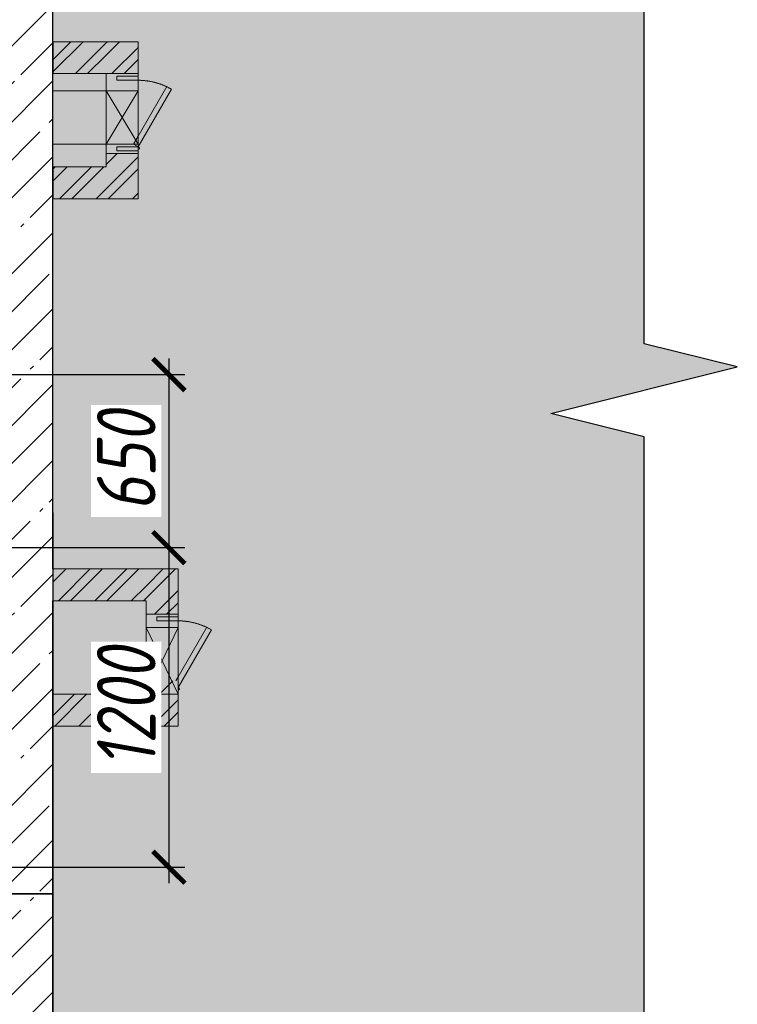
# Model space of a CAD drawing. Header units: millimetres. Extents: x 42571 to 146629, y -34435 to 73146.
# Tile 25 of 94: x 75218 to 77911, y -18379 to -14682. Entities that reach past the tile are written whole.
import ezdxf

# ---------------------------------------------------------------- set-up
doc = ezdxf.new("R2010")
doc.units = ezdxf.units.MM
doc.linetypes.add('-d1-01', pattern=[1, 0, -1])
doc.linetypes.add('-D1-02х01', pattern=[3, 2, -1])
doc.layers.get('Defpoints').update_dxf_attribs({"color": 31})
for name, color, linetype, lineweight in [('_0', 7, 'Continuous', 13), ('dim_meb', 7, 'Continuous', 5), ('Opening Swing', 7, '-D1-02х01', 5), ('Panel', 7, 'Continuous', 5), ('Двери', 7, 'Continuous', 5), ('Несущие колонны', 7, 'Continuous', 5), ('Окна', 7, 'Continuous', 5), ('Основа _2_', 7, 'Continuous', 5), ('Перекрытия', 7, 'Continuous', 5), ('Стены', 7, 'Continuous', 5), ('Структура _1_', 7, 'Continuous', 5), ('Элементы узлов', 7, 'Continuous', 5)]:
    doc.layers.add(name, color=color, linetype=linetype, lineweight=lineweight)
doc.layers.add('_Разделитель помещений_', color=7, linetype='-d1-01', lineweight=5, true_color=0x0080c0)
doc.styles.add('fl_iso paper', font='isocpeur.ttf', dxfattribs={"width": 0.8, "oblique": 10})
doc.dimstyles.new('In tre 1_75', dxfattribs={"dimtxt": 220, "dimasz": 120, "dimexe": 60, "dimexo": 10, "dimgap": 50, "dimtad": 1, "dimdec": 0, "dimrnd": 5, "dimzin": 0, "dimdsep": 46, "dimtxsty": 'fl_iso paper', "dimblk": 'ARCHTICK', "dimcen": 0, "dimdle": 60, "dimadec": 0, "dimazin": 0, "dimtfac": 1, "dimtdec": 0, "dimtofl": 0, "dimtmove": 1, "dimatfit": 1, "dimfxl": 1, "dimtfill": 1, "dimtolj": 1, "dimtzin": 0, "dimarcsym": 1})
pattern_1 = [(45, (-51337.11, -26686.75), (-142.5612, 142.5612), []), (45, (-51194.55, -26686.75), (-142.5612, 142.5612), [252.016, -50.403, 16.764, -33.639])]
pattern_2 = [(45, (-51337.11, -26686.75), (-68.42955, 68.42955), []), (45, (-51291.49, -26686.75), (-68.42955, 68.42955), [])]

# ---------------------------------------------------------------- blocks, each defined once
blk = doc.blocks.new('A_MEQ_OpeningWall-Rectangular - ВК-10876443-50_AS_Plan_L01_Маркировочный - зависимый 4')
at = {"layer": 'Элементы узлов', "true_color": 0x808080, "transparency": 33554585}
blk.add_hatch(color=8, dxfattribs=at).paths.add_polyline_path([(25, -60), (225, -60), (225, 60), (25, 60)])
at = {"layer": 'Окна'}
for p, q in [((25, 60), (25, -60)), ((225, 60), (225, -60))]:
    blk.add_line(p, q, dxfattribs=at)
at = {"layer": 'Элементы узлов'}
for p, q in [((225, 60), (25, -60)), ((25, 60), (225, -60)), ((225, 60), (25, 60)), ((25, 60), (25, -60)), ((225, -60), (225, 60)), ((25, -60), (225, -60))]:
    blk.add_line(p, q, dxfattribs=at)
blk = doc.blocks.new('A_MEQ_OpeningWall-Rectangular - ВК-10876647-50_AS_Plan_L01_Маркировочный - зависимый 4')
at = {"layer": 'Элементы узлов', "true_color": 0x808080, "transparency": 33554585}
blk.add_hatch(color=8, dxfattribs=at).paths.add_polyline_path([(0, -60), (250, -60), (250, 60), (0, 60)])
at = {"layer": 'Окна'}
for p, q in [((0, 60), (0, -60)), ((250, 60), (250, -60))]:
    blk.add_line(p, q, dxfattribs=at)
at = {"layer": 'Элементы узлов'}
for p, q in [((250, 60), (0, -60)), ((0, 60), (250, -60)), ((250, 60), (0, 60)), ((0, 60), (0, -60)), ((250, -60), (250, 60)), ((0, -60), (250, -60))]:
    blk.add_line(p, q, dxfattribs=at)
blk = doc.blocks.new('A_MEQ_DoorWall - ВК-15819777-50_AS_Plan_L01_Маркировочный - зависимый 4')
at = {"layer": 'Opening Swing'}
blk.add_arc((0, -60), 250, 330, 0, dxfattribs=at)
at = {"layer": 'Panel'}
for p, q in [((-15, 20), (0, 20)), ((-15, -60), (-15, 20)), ((0, 20), (0, -60)), ((250, 20), (265, 20)), ((250, -60), (250, 20)), ((265, 20), (265, -60)), ((0, -60), (-15, -60)), ((0, -60), (10, -42.7)), ((216.5, -185), (0, -60)), ((40, -60), (226.5, -167.7)), ((265, -60), (250, -60)), ((226.5, -167.7), (216.5, -185))]:
    blk.add_line(p, q, dxfattribs=at)
at = {"layer": 'Panel', "color": 251, "true_color": 0x4c4c4c}
blk.add_line((10, -42.7), (40, -60), dxfattribs=at)
at = {"layer": 'Panel'}
blk.add_arc((-5, -60), 5, 180, 0, dxfattribs=at)
at = {"layer": 'Двери'}
for p, q in [((-25, -60), (-25, 60)), ((275, -60), (275, 60))]:
    blk.add_line(p, q, dxfattribs=at)
blk = doc.blocks.new('A_MEQ_DoorWall - ВК-V7-50_AS_Plan_L01_Маркировочный - зависимый 4')
at = {"layer": 'Opening Swing'}
blk.add_arc((0, -60), 250, 330, 0, dxfattribs=at)
at = {"layer": 'Panel'}
for p, q in [((250, 20), (265, 20)), ((250, -60), (250, 20)), ((265, 20), (265, -60)), ((0, -60), (-15, -60)), ((216.5, -185), (0, -60)), ((40, -60), (226.5, -167.7)), ((265, -60), (250, -60)), ((226.5, -167.7), (216.5, -185))]:
    blk.add_line(p, q, dxfattribs=at)
at = {"layer": 'Panel', "color": 251, "true_color": 0x4c4c4c}
blk.add_line((25, -51.3), (40, -60), dxfattribs=at)
at = {"layer": 'Panel'}
blk.add_arc((-5, -60), 5, 180, 0, dxfattribs=at)
at = {"layer": 'Двери'}
for p, q in [((-25, -60), (-25, 60)), ((275, -60), (275, 60))]:
    blk.add_line(p, q, dxfattribs=at)
blk = doc.blocks.new('A$Cdea34fad')
at = {"layer": 'Несущие колонны'}
h = blk.add_hatch(dxfattribs=at)
h.set_pattern_fill('FP_7', color=256, style=0, pattern_type=2)
h.set_pattern_definition(pattern_1)
h.paths.add_polyline_path([(31889.5, 16491.6), (32771.6, 16491.6), (32771.6, 17491.6), (31771.6, 17491.6), (31771.6, 16491.6)])
at = {"layer": 'Стены'}
h = blk.add_hatch(dxfattribs=at)
h.set_pattern_fill('FP_7', color=256, style=0, pattern_type=2)
h.set_pattern_definition(pattern_1)
h.paths.add_polyline_path([(32771.6, 17491.6), (32771.6, 21941.6), (32371.6, 21941.6), (32371.6, 17491.6)])
h = blk.add_hatch(dxfattribs=at)
h.set_pattern_fill('FP_4', color=256, style=0, pattern_type=2)
h.set_pattern_definition(pattern_2)
h.paths.add_polyline_path([(32771.6, 20571.6), (32971.6, 20571.6), (32971.6, 20691.6), (32771.6, 20691.6)])
h = blk.add_hatch(dxfattribs=at)
h.set_pattern_fill('FP_4', color=256, style=0, pattern_type=2)
h.set_pattern_definition(pattern_2)
h.paths.add_polyline_path([(33091.6, 20221.6), (33091.6, 20271.6), (32971.6, 20271.6), (32971.6, 20221.6)])
h.paths.add_polyline_path([(33091.6, 20571.6), (33091.6, 20691.6), (32971.6, 20691.6), (32971.6, 20571.6)])
h = blk.add_hatch(dxfattribs=at)
h.set_pattern_fill('FP_4', color=256, style=0, pattern_type=2)
h.set_pattern_definition(pattern_2)
h.paths.add_polyline_path([(33091.6, 20101.6), (33091.6, 20221.6), (32771.6, 20221.6), (32771.6, 20101.6), (32923.3, 20101.6)])
h = blk.add_hatch(dxfattribs=at)
h.set_pattern_fill('FP_4', color=256, style=0, pattern_type=2)
h.set_pattern_definition(pattern_2)
h.paths.add_polyline_path([(32771.6, 18591.6), (33121.6, 18591.6), (33121.6, 18711.6), (32771.6, 18711.6)])
h = blk.add_hatch(dxfattribs=at)
h.set_pattern_fill('FP_4', color=256, style=0, pattern_type=2)
h.set_pattern_definition(pattern_2)
h.paths.add_polyline_path([(33241.6, 18591.6), (33241.6, 18711.6), (33121.6, 18711.6), (33121.6, 18591.6)])
h = blk.add_hatch(dxfattribs=at)
h.set_pattern_fill('FP_4', color=256, style=0, pattern_type=2)
h.set_pattern_definition(pattern_2)
h.paths.add_polyline_path([(33181.6, 18541.6), (33241.6, 18541.6), (33241.6, 18591.6), (33121.6, 18591.6), (33121.6, 18541.6)])
h = blk.add_hatch(dxfattribs=at)
h.set_pattern_fill('FP_4', color=256, style=0, pattern_type=2)
h.set_pattern_definition(pattern_2)
h.paths.add_polyline_path([(33241.6, 18241.6), (33241.6, 18291.6), (33121.6, 18291.6), (33121.6, 18241.6)])
h = blk.add_hatch(dxfattribs=at)
h.set_pattern_fill('FP_4', color=256, style=0, pattern_type=2)
h.set_pattern_definition(pattern_2)
h.paths.add_polyline_path([(33121.6, 18121.6), (33241.6, 18121.6), (33241.6, 18241.6), (32771.6, 18241.6), (32771.6, 18121.6), (32923.3, 18121.6)])
at = {"layer": '_Разделитель помещений_'}
blk.add_line((32771.6, 31658.4), (32771.6, 19791.6), dxfattribs=at)
at = {"layer": 'Несущие колонны', "lineweight": 25}
for p, q in [((32771.6, 17491.6), (32371.6, 17491.6)), ((32771.6, 16491.6), (32771.6, 17491.6))]:
    blk.add_line(p, q, dxfattribs=at)
at = {"layer": 'Основа _2_', "lineweight": 9}
for p, q in [((32771.6, 20691.6), (32971.6, 20691.6)), ((33091.6, 20691.6), (32971.6, 20691.6)), ((33091.6, 20691.6), (33091.6, 20571.6)), ((32971.6, 20571.6), (32771.6, 20571.6)), ((32971.6, 20221.6), (32971.6, 20271.6)), ((33091.6, 20221.6), (33091.6, 20271.6)), ((32971.6, 20221.6), (32771.6, 20221.6)), ((33091.6, 20101.6), (33091.6, 20221.6)), ((32771.6, 20101.6), (33091.6, 20101.6)), ((32771.6, 18711.6), (33121.6, 18711.6)), ((33241.6, 18711.6), (33121.6, 18711.6)), ((33241.6, 18711.6), (33241.6, 18591.6)), ((33121.6, 18591.6), (32771.6, 18591.6)), ((33121.6, 18541.6), (33121.6, 18591.6)), ((33241.6, 18541.6), (33241.6, 18591.6)), ((33181.6, 18541.6), (33121.6, 18541.6)), ((33241.6, 18541.6), (33181.6, 18541.6)), ((33121.6, 18241.6), (33121.6, 18291.6)), ((33241.6, 18241.6), (33241.6, 18291.6)), ((33121.6, 18241.6), (32771.6, 18241.6)), ((33241.6, 18121.6), (33241.6, 18241.6)), ((32771.6, 18121.6), (33241.6, 18121.6))]:
    blk.add_line(p, q, dxfattribs=at)
at = {"layer": 'Перекрытия'}
for p, q in [((32771.6, 20691.6), (32771.6, 26101.6)), ((32771.6, 26101.6), (32771.6, 20691.6)), ((32971.6, 20691.6), (32771.6, 20691.6)), ((32771.6, 20691.6), (33091.6, 20691.6)), ((33091.6, 20691.6), (32971.6, 20691.6)), ((33091.6, 20336.6), (33091.6, 20691.6)), ((33091.6, 20691.6), (33091.6, 20336.6)), ((32771.6, 20506.6), (32771.6, 20571.6)), ((32771.6, 20571.6), (32971.6, 20571.6)), ((32971.6, 20571.6), (32771.6, 20571.6)), ((32771.6, 20571.6), (32771.6, 20506.6)), ((32971.6, 20571.6), (32971.6, 20506.6)), ((32971.6, 20506.6), (32971.6, 20571.6)), ((32971.6, 20506.6), (32771.6, 20506.6)), ((32771.6, 20506.6), (32771.6, 20306.6)), ((32771.6, 20506.6), (32971.6, 20506.6)), ((32771.6, 20306.6), (32771.6, 20506.6)), ((32971.6, 20506.6), (32771.6, 20506.6)), ((32771.6, 20506.6), (32971.6, 20506.6)), ((32971.6, 20306.6), (32971.6, 20506.6)), ((32971.6, 20506.6), (32971.6, 20306.6)), ((32771.6, 20306.6), (32971.6, 20306.6)), ((32971.6, 20306.6), (32771.6, 20306.6)), ((32771.6, 20306.6), (32971.6, 20306.6)), ((32771.6, 20221.6), (32771.6, 20306.6)), ((32971.6, 20306.6), (32771.6, 20306.6)), ((32771.6, 20306.6), (32771.6, 20221.6)), ((32971.6, 20306.6), (32971.6, 20221.6)), ((32971.6, 20221.6), (32971.6, 20306.6)), ((33091.6, 20221.6), (33091.6, 20286.6)), ((33091.6, 20286.6), (33091.6, 20101.6)), ((32971.6, 20221.6), (32771.6, 20221.6)), ((32771.6, 20221.6), (32971.6, 20221.6)), ((33091.6, 20101.6), (33091.6, 20221.6)), ((32771.6, 18711.6), (32771.6, 20101.6)), ((32771.6, 20101.6), (33091.6, 20101.6)), ((33091.6, 20101.6), (32771.6, 20101.6)), ((32771.6, 20101.6), (32771.6, 18711.6)), ((33121.6, 18711.6), (32771.6, 18711.6)), ((32771.6, 18711.6), (33241.6, 18711.6)), ((33241.6, 18711.6), (33121.6, 18711.6)), ((33241.6, 18306.6), (33241.6, 18711.6)), ((33241.6, 18711.6), (33241.6, 18306.6)), ((33121.6, 18591.6), (32771.6, 18591.6)), ((32771.6, 18591.6), (32771.6, 18241.6)), ((32771.6, 18591.6), (33121.6, 18591.6)), ((32771.6, 18241.6), (32771.6, 18591.6)), ((33121.6, 18241.6), (33121.6, 18591.6)), ((33121.6, 18591.6), (33121.6, 18241.6)), ((32771.6, 18241.6), (33121.6, 18241.6)), ((33121.6, 18241.6), (32771.6, 18241.6)), ((32771.6, 18241.6), (33121.6, 18241.6)), ((33121.6, 18241.6), (32771.6, 18241.6)), ((33241.6, 18241.6), (33241.6, 18256.6)), ((33241.6, 18256.6), (33241.6, 18121.6)), ((33241.6, 18121.6), (33241.6, 18241.6)), ((32771.6, 12041.6), (32771.6, 18121.6)), ((32771.6, 18121.6), (33241.6, 18121.6)), ((33241.6, 18121.6), (32771.6, 18121.6)), ((32771.6, 18121.6), (32771.6, 6191.6))]:
    blk.add_line(p, q, dxfattribs=at)
at = {"layer": 'Стены'}
for p, q in [((33091.6, 20571.6), (32971.6, 20571.6)), ((32971.6, 20271.6), (32971.6, 20571.6)), ((33091.6, 20571.6), (33091.6, 20271.6)), ((33091.6, 20271.6), (32971.6, 20271.6)), ((33241.6, 18541.6), (33121.6, 18541.6)), ((33121.6, 18241.6), (33121.6, 18541.6)), ((33241.6, 18541.6), (33241.6, 18241.6)), ((33241.6, 18241.6), (33121.6, 18241.6))]:
    blk.add_line(p, q, dxfattribs=at)
at = {"layer": 'Структура _1_', "lineweight": 25}
for p, q in [((32771.6, 20691.6), (32771.6, 21941.6)), ((32771.6, 20691.6), (32771.6, 20571.6)), ((32771.6, 20221.6), (32771.6, 20571.6)), ((32771.6, 20221.6), (32771.6, 20101.6)), ((32771.6, 18711.6), (32771.6, 20101.6)), ((32771.6, 18711.6), (32771.6, 18591.6)), ((32771.6, 18241.6), (32771.6, 18591.6)), ((32771.6, 18121.6), (32771.6, 18241.6)), ((32771.6, 18241.6), (32771.6, 18121.6)), ((32771.6, 17491.6), (32771.6, 18121.6)), ((32371.6, 17491.6), (32771.6, 17491.6))]:
    blk.add_line(p, q, dxfattribs=at)
at = {"layer": 'Двери', "color": 8, "true_color": 0x7f7f7f, "rotation": 90}
for name, p in [('A_MEQ_DoorWall - ВК-15819777-50_AS_Plan_L01_Маркировочный - зависимый 4', (33031.6, 20296.6)), ('A_MEQ_DoorWall - ВК-V7-50_AS_Plan_L01_Маркировочный - зависимый 4', (33181.6, 18266.6))]:
    blk.add_blockref(name, p, dxfattribs=at)
at = {"layer": 'Окна', "color": 8, "true_color": 0x7f7f7f, "rotation": 90}
for name, p in [('A_MEQ_OpeningWall-Rectangular - ВК-10876443-50_AS_Plan_L01_Маркировочный - зависимый 4', (33031.6, 20281.6)), ('A_MEQ_OpeningWall-Rectangular - ВК-10876647-50_AS_Plan_L01_Маркировочный - зависимый 4', (33181.6, 18241.6))]:
    blk.add_blockref(name, p, dxfattribs=at)
blk = doc.blocks.new('_ArchTick')
at = {"color": 0, "linetype": 'ByBlock', "lineweight": 9, "const_width": 0.15}
blk.add_lwpolyline([(-0.5, -0.5), (0.5, 0.5)], dxfattribs=at)
blk = doc.blocks.new('*D1532')
at = {"layer": 'Defpoints', "color": 0, "transparency": 16777216}
for p in [(74842.1, -16014.4), (74842.1, -16664.4), (75777.8, -16664.4)]:
    blk.add_point(p, dxfattribs=at)
at = {"layer": 'dim_meb', "color": 0, "lineweight": -2, "transparency": 16777216}
for p, q in [((75777.8, -15954.4), (75777.8, -16724.4)), ((74852.1, -16014.4), (75837.8, -16014.4)), ((74852.1, -16664.4), (75837.8, -16664.4))]:
    blk.add_line(p, q, dxfattribs=at)
at = {"layer": 'dim_meb', "color": 0, "lineweight": -2, "transparency": 16777216, "xscale": 120, "yscale": 120, "zscale": 120}
for p, rotation in [((75777.8, -16014.4), 90), ((75777.8, -16664.4), 270)]:
    blk.add_blockref('_ArchTick', p, dxfattribs=dict(at, rotation=rotation))
at = {"layer": 'dim_meb', "color": 0, "transparency": 16777216, "insert": (75617.8, -16339.4), "char_height": 220, "attachment_point": 5, "rotation": 90, "style": 'fl_iso paper', "bg_fill": 3, "box_fill_scale": 1.1, "bg_fill_color": 256, "bg_fill_true_color": 13158600, "bg_fill_transparency": 0}
blk.add_mtext('\\A1;650', dxfattribs=at)
blk = doc.blocks.new('*D1533')
at = {"layer": 'Defpoints', "color": 0, "transparency": 16777216}
for p in [(74842.1, -16664.4), (74842.1, -17864.4), (75777.8, -17864.4)]:
    blk.add_point(p, dxfattribs=at)
at = {"layer": 'dim_meb', "color": 0, "lineweight": -2, "transparency": 16777216}
for p, q in [((75777.8, -16604.4), (75777.8, -17924.4)), ((74852.1, -16664.4), (75837.8, -16664.4)), ((74852.1, -17864.4), (75837.8, -17864.4))]:
    blk.add_line(p, q, dxfattribs=at)
at = {"layer": 'dim_meb', "color": 0, "lineweight": -2, "transparency": 16777216, "xscale": 120, "yscale": 120, "zscale": 120}
for p, rotation in [((75777.8, -16664.4), 90), ((75777.8, -17864.4), 270)]:
    blk.add_blockref('_ArchTick', p, dxfattribs=dict(at, rotation=rotation))
at = {"layer": 'dim_meb', "color": 0, "transparency": 16777216, "insert": (75617.8, -17264.4), "char_height": 220, "attachment_point": 5, "rotation": 90, "style": 'fl_iso paper', "bg_fill": 3, "box_fill_scale": 1.1, "bg_fill_color": 256, "bg_fill_true_color": 13158600, "bg_fill_transparency": 0}
blk.add_mtext('\\A1;1200', dxfattribs=at)

msp = doc.modelspace()

# ---------------------------------------------------------------- hatches: boundary and pattern name
at = {"layer": '_0', "transparency": 33554534}
h = msp.add_hatch(color=252, dxfattribs=at)
h.dxf.hatch_style = 1
h.paths.add_polyline_path([(77561.3, -3046.7), (75340.3, -3797.6), (75342.1, -29263.6), (77561.3, -29263.6), (77561.3, -16248.6), (77211.3, -16161.1), (77911.3, -15986.1), (77561.3, -15898.6)])

# ---------------------------------------------------------------- linework, layer by layer
at = {"layer": 'Defpoints', "linetype": 'ByBlock'}
msp.add_lwpolyline([(77561.3, -3046.7), (75340.3, -3797.6), (75342.1, -29263.6), (77561.3, -29263.6), (77561.3, -16248.6), (77211.3, -16161.1), (77911.3, -15986.1), (77561.3, -15898.6)], close=True, dxfattribs=at)

# ---------------------------------------------------------------- block references
at = {"layer": 'Стены', "linetype": 'ByBlock'}
msp.add_blockref('A$Cdea34fad', (42570.5, -35456), dxfattribs=at)

# ---------------------------------------------------------------- next in the draw order: dimensions: what is measured, and where the dimension line sits
at = {"layer": 'dim_meb'}
dim = msp.add_aligned_dim(p1=(74842.1, -16014.4), p2=(74842.1, -16664.4), distance=935.7, dimstyle='In tre 1_75', dxfattribs=at)
dim.commit()
dim.dimension.update_dxf_attribs({"geometry": '*D1532', "text_midpoint": (75617.8, -16339.4)})

# ---------------------------------------------------------------- next in the draw order: dimensions: what is measured, and where the dimension line sits
dim = msp.add_linear_dim(base=(75777.8, -17864.4), p1=(74842.1, -16664.4), p2=(74842.1, -17864.4), angle=90, dimstyle='In tre 1_75', dxfattribs=at)
dim.commit()
dim.dimension.update_dxf_attribs({"geometry": '*D1533', "text_midpoint": (75617.8, -17264.4)})

doc.saveas('drawing.dxf')
